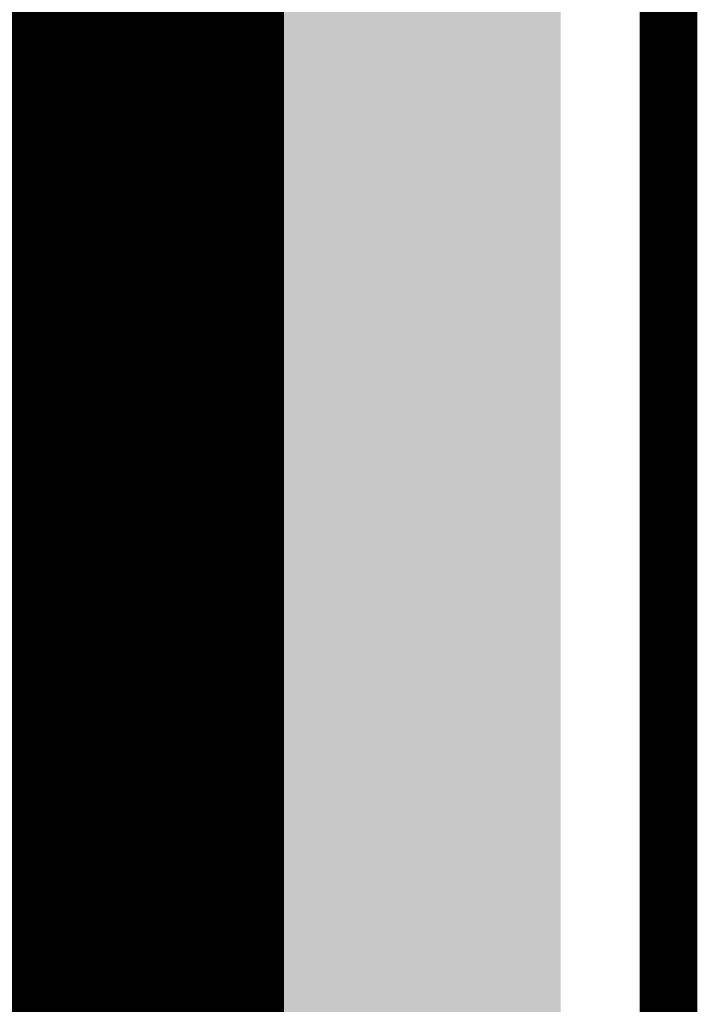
# Model space of a CAD drawing. Extents: x -0.05 to 0.95, y -0.15 to 2.1.
# Tile 158 of 188: x 0.88 to 0.95, y 1.06 to 1.16. Entities that reach past the tile are written whole.
import ezdxf

# ---------------------------------------------------------------- set-up
doc = ezdxf.new("R2010")
doc.units = 0
for name, color, linetype in [('LTE_IOT_23_CLICK_V101A_G1', 7, 'CONTINUOUS'), ('LTE_IOT_23_CLICK_V101A_G2', 6, 'CONTINUOUS'), ('LTE_IOT_23_CLICK_V101A_GBL', 1, 'CONTINUOUS'), ('LTE_IOT_23_CLICK_V101A_GBO', 4, 'CONTINUOUS'), ('LTE_IOT_23_CLICK_V101A_GKO', 9, 'CONTINUOUS'), ('LTE_IOT_23_CLICK_V101A_GTL', 12, 'CONTINUOUS')]:
    doc.layers.add(name, color=color, linetype=linetype)

msp = doc.modelspace()

# ---------------------------------------------------------------- linework, layer by layer
at = {"layer": 'LTE_IOT_23_CLICK_V101A_G1'}
for points in [[(-0.0388, 1.1223), (-0.0388, 1.1807), (0.9388, 1.1223), (0.9388, 1.1807)], [(0.4096, 1.121), (0.403, 1.1223), (0.9388, 1.121), (0.9388, 1.1223)], [(0.4153, 1.1173), (0.4096, 1.121), (0.9388, 1.1173), (0.9388, 1.121)], [(0.419, 1.1116), (0.4153, 1.1173), (0.9388, 1.1116), (0.9388, 1.1173)], [(0.4203, 1.105), (0.419, 1.1116), (0.9388, 1.105), (0.9388, 1.1116)], [(0.419, 1.0984), (0.4203, 1.105), (0.9388, 1.0984), (0.9388, 1.105)], [(0.4153, 1.0927), (0.419, 1.0984), (0.9388, 1.0927), (0.9388, 1.0984)], [(0.4096, 1.089), (0.4153, 1.0927), (0.9388, 1.089), (0.9388, 1.0927)], [(0.403, 1.0877), (0.4096, 1.089), (0.9388, 1.0877), (0.9388, 1.089)], [(-0.0388, 1.0632), (-0.0388, 1.0877), (0.9388, 1.0632), (0.9388, 1.0877)], [(0.4557, 1.0619), (0.4491, 1.0632), (0.9388, 1.0619), (0.9388, 1.0632)], [(0.4614, 1.0582), (0.4557, 1.0619), (0.9388, 1.0582), (0.9388, 1.0619)]]:
    msp.add_solid(points, dxfattribs=at)
at = {"layer": 'LTE_IOT_23_CLICK_V101A_G2'}
msp.add_solid([(0.7192, 0.9643), (0.7192, 1.1807), (0.9388, 0.9643), (0.9388, 1.1807)], dxfattribs=at)
at = {"layer": 'LTE_IOT_23_CLICK_V101A_GBL'}
for points in [[(0.8273, 1.1604), (0.8286, 1.1667), (0.9388, 1.1604), (0.9388, 1.1667)], [(0.8237, 1.155), (0.8273, 1.1604), (0.9388, 1.155), (0.9388, 1.1604)], [(0.8245, 1.152), (0.8237, 1.155), (0.9388, 1.152), (0.9388, 1.155)], [(0.8258, 1.15), (0.8245, 1.152), (0.9388, 1.15), (0.9388, 1.152)], [(0.84, 1.149), (0.8353, 1.15), (0.9388, 1.149), (0.9388, 1.15)], [(0.8439, 1.1464), (0.84, 1.149), (0.9388, 1.1464), (0.9388, 1.149)], [(0.8607, 1.1297), (0.8439, 1.1464), (0.9388, 1.1297), (0.9388, 1.1464)], [(0.8633, 1.1257), (0.8607, 1.1297), (0.9388, 1.1257), (0.9388, 1.1297)], [(0.8642, 1.121), (0.8633, 1.1257), (0.9388, 1.121), (0.9388, 1.1257)], [(0.8642, 1.115), (0.8642, 1.121), (0.9388, 1.115), (0.9388, 1.121)], [(0.8688, 1.1119), (0.8642, 1.115), (0.9388, 1.1119), (0.9388, 1.115)], [(0.872, 1.1072), (0.8688, 1.1119), (0.9388, 1.1072), (0.9388, 1.1119)], [(0.8731, 1.1015), (0.872, 1.1072), (0.9388, 1.1015), (0.9388, 1.1072)], [(0.8731, 1.073), (0.8731, 1.1015), (0.9388, 1.073), (0.9388, 1.1015)], [(0.872, 1.0674), (0.8731, 1.073), (0.9388, 1.0674), (0.9388, 1.073)], [(0.8688, 1.0626), (0.872, 1.0674), (0.9388, 1.0626), (0.9388, 1.0674)], [(0.864, 1.0594), (0.8688, 1.0626), (0.9388, 1.0594), (0.9388, 1.0626)], [(0.8584, 1.0583), (0.864, 1.0594), (0.9388, 1.0583), (0.9388, 1.0594)], [(0.7815, 1.0522), (0.7815, 1.0583), (0.9388, 1.0522), (0.9388, 1.0583)]]:
    msp.add_solid(points, dxfattribs=at)
at = {"layer": 'LTE_IOT_23_CLICK_V101A_GBO'}
for points in [[(0.8973, 1.1557), (0.8985, 1.156), (0.921, 1.1557), (0.921, 1.156)], [(0.8985, 1.156), (0.8999, 1.1561), (0.921, 1.156), (0.921, 1.1561)], [(0.8999, 1.1561), (0.9011, 1.1563), (0.921, 1.1561), (0.921, 1.1563)], [(0.9011, 1.1563), (0.90219, 1.1564), (0.921, 1.1563), (0.921, 1.1564)], [(0.90219, 1.1564), (0.9022, 1.1564), (0.921, 1.1564), (0.9022, 1.1564)], [(0.8946, 1.1545), (0.8952, 1.1549), (0.921, 1.1545), (0.921, 1.1549)], [(0.8952, 1.1549), (0.8957, 1.1551), (0.921, 1.1549), (0.921, 1.1551)], [(0.8957, 1.1551), (0.8961, 1.1553), (0.921, 1.1551), (0.921, 1.1553)], [(0.8961, 1.1553), (0.8961, 1.1554), (0.921, 1.1553), (0.921, 1.1554)], [(0.8962, 1.1554), (0.8967, 1.1555), (0.921, 1.1554), (0.921, 1.1555)], [(0.8967, 1.1555), (0.8973, 1.1557), (0.921, 1.1555), (0.921, 1.1557)], [(0.8932, 1.1534), (0.894, 1.154), (0.921, 1.1534), (0.921, 1.154)], [(0.894, 1.154), (0.8946, 1.1545), (0.921, 1.154), (0.921, 1.1545)], [(0.8926, 1.1526), (0.8932, 1.1534), (0.921, 1.1526), (0.921, 1.1534)], [(0.8919, 1.1517), (0.89206, 1.1519), (0.90027, 1.1517), (0.901, 1.1519)], [(0.89206, 1.1519), (0.89221, 1.1521), (0.901, 1.1519), (0.9023, 1.1521)], [(0.89221, 1.1521), (0.8926, 1.1526), (0.921, 1.1521), (0.921, 1.1526)], [(0.9159, 1.1394), (0.9159, 1.1521), (0.921, 1.1394), (0.921, 1.1521)], [(0.89136, 1.1506), (0.8914, 1.1507), (0.8979, 1.1506), (0.89807, 1.1507)], [(0.8914, 1.1507), (0.89148, 1.1509), (0.89807, 1.1507), (0.8984, 1.1509)], [(0.89148, 1.1509), (0.8916, 1.1512), (0.8984, 1.1509), (0.8991, 1.1512)], [(0.8916, 1.1512), (0.8919, 1.1516), (0.8991, 1.1512), (0.8999, 1.1516)], [(0.8919, 1.1516), (0.8919, 1.1517), (0.8999, 1.1516), (0.90027, 1.1517)], [(0.89097, 1.1496), (0.8911, 1.15), (0.8969, 1.1496), (0.8972, 1.15)], [(0.8911, 1.15), (0.89127, 1.1504), (0.8972, 1.15), (0.8975, 1.1504)], [(0.89127, 1.1504), (0.89136, 1.1506), (0.8976, 1.1504), (0.8979, 1.1506)], [(0.89127, 1.1504), (0.89127, 1.1504), (0.8975, 1.1504), (0.8976, 1.1504)], [(0.8905, 1.1481), (0.89074, 1.1489), (0.896, 1.1481), (0.8964, 1.1489)], [(0.89074, 1.1489), (0.8908, 1.1491), (0.8964, 1.1489), (0.89654, 1.1491)], [(0.8908, 1.1491), (0.89097, 1.1496), (0.89654, 1.1491), (0.8969, 1.1496)], [(0.89044, 1.1475), (0.8905, 1.1481), (0.8957, 1.1475), (0.896, 1.1481)], [(0.89033, 1.1463), (0.89038, 1.1468), (0.8956, 1.1463), (0.8956, 1.1468)], [(0.89038, 1.1468), (0.8904, 1.1471), (0.8956, 1.1468), (0.89564, 1.1471)], [(0.8904, 1.1471), (0.89044, 1.1475), (0.89564, 1.1471), (0.8957, 1.1475)], [(0.8903, 1.1459), (0.89031, 1.146), (0.8955, 1.1459), (0.8955, 1.146)], [(0.8903, 1.1455), (0.8903, 1.1459), (0.89556, 1.1455), (0.8955, 1.1459)], [(0.89031, 1.146), (0.89033, 1.1463), (0.8955, 1.146), (0.8956, 1.1463)], [(0.8904, 1.1453), (0.8903, 1.1455), (0.89559, 1.1453), (0.89556, 1.1455)], [(0.8904, 1.1445), (0.8904, 1.1453), (0.8957, 1.1445), (0.89559, 1.1453)], [(0.8905, 1.144), (0.8904, 1.1445), (0.8959, 1.144), (0.8957, 1.1445)], [(0.8906, 1.1435), (0.8905, 1.144), (0.896, 1.1435), (0.8959, 1.144)], [(0.89078, 1.143), (0.8906, 1.1435), (0.8962, 1.143), (0.896, 1.1435)], [(0.89089, 1.1427), (0.89078, 1.143), (0.8964, 1.1427), (0.8962, 1.143)], [(0.89096, 1.1425), (0.89089, 1.1427), (0.8965, 1.1425), (0.8964, 1.1427)], [(0.891, 1.1424), (0.89096, 1.1425), (0.8966, 1.1424), (0.8965, 1.1425)], [(0.89118, 1.1419), (0.891, 1.1424), (0.897, 1.1419), (0.8966, 1.1424)], [(0.89136, 1.1414), (0.89118, 1.1419), (0.8975, 1.1414), (0.897, 1.1419)], [(0.8914, 1.1413), (0.89136, 1.1414), (0.89763, 1.1413), (0.8975, 1.1414)], [(0.89181, 1.1406), (0.8914, 1.1413), (0.8985, 1.1406), (0.89763, 1.1413)], [(0.89192, 1.1404), (0.89181, 1.1406), (0.8989, 1.1404), (0.8985, 1.1406)], [(0.89198, 1.1403), (0.89192, 1.1404), (0.8992, 1.1403), (0.8989, 1.1404)], [(0.8921, 1.1401), (0.89198, 1.1403), (0.8995, 1.1401), (0.8992, 1.1403)], [(0.89237, 1.1397), (0.8921, 1.1401), (0.9012, 1.1397), (0.8996, 1.1401)], [(0.8921, 1.1401), (0.8921, 1.1401), (0.8996, 1.1401), (0.8995, 1.1401)], [(0.8925, 1.1395), (0.89237, 1.1397), (0.903, 1.1395), (0.9012, 1.1397)], [(0.8926, 1.1394), (0.8925, 1.1395), (0.9045, 1.1394), (0.9038, 1.1395)], [(0.893, 1.139), (0.8926, 1.1394), (0.921, 1.139), (0.921, 1.1394)], [(0.893, 1.1389), (0.893, 1.139), (0.921, 1.1389), (0.921, 1.139)], [(0.8932, 1.1387), (0.8931, 1.1389), (0.921, 1.1387), (0.921, 1.1389)], [(0.8941, 1.1381), (0.8932, 1.1387), (0.921, 1.1381), (0.921, 1.1387)], [(0.8945, 1.1378), (0.8941, 1.1381), (0.921, 1.1378), (0.921, 1.1381)], [(0.8955, 1.1372), (0.8945, 1.1378), (0.921, 1.1372), (0.921, 1.1378)], [(0.8961, 1.1369), (0.8955, 1.1372), (0.921, 1.1369), (0.921, 1.1372)], [(0.8975, 1.1363), (0.8961, 1.1369), (0.921, 1.1363), (0.921, 1.1369)], [(0.8984, 1.1361), (0.8975, 1.1363), (0.921, 1.1361), (0.921, 1.1363)], [(0.8992, 1.1358), (0.8984, 1.1361), (0.921, 1.1358), (0.921, 1.1361)], [(0.9001, 1.1356), (0.8992, 1.1358), (0.921, 1.1356), (0.921, 1.1358)], [(0.9011, 1.1355), (0.9001, 1.1356), (0.921, 1.1355), (0.921, 1.1356)], [(0.9008, 1.1353), (0.901, 1.1354), (0.921, 1.1353), (0.921, 1.1354)], [(0.901, 1.1354), (0.9011, 1.1355), (0.921, 1.1354), (0.921, 1.1355)], [(0.899, 1.1343), (0.89917, 1.1344), (0.9058, 1.1343), (0.906, 1.1344)], [(0.89917, 1.1344), (0.89983, 1.1348), (0.906, 1.1344), (0.9072, 1.1348)], [(0.89983, 1.1348), (0.9, 1.1349), (0.9073, 1.1348), (0.9074, 1.1349)], [(0.89983, 1.1348), (0.89983, 1.1348), (0.9072, 1.1348), (0.9073, 1.1348)], [(0.9, 1.1349), (0.90025, 1.135), (0.9079, 1.1349), (0.9083, 1.135)], [(0.9, 1.1349), (0.9, 1.1349), (0.9074, 1.1349), (0.9079, 1.1349)], [(0.90025, 1.135), (0.9005, 1.1351), (0.921, 1.135), (0.921, 1.1351)], [(0.9005, 1.1351), (0.9008, 1.1353), (0.921, 1.1351), (0.921, 1.1353)], [(0.9159, 1.118), (0.9159, 1.135), (0.921, 1.118), (0.921, 1.135)], [(0.8977, 1.1332), (0.898, 1.1334), (0.90412, 1.1332), (0.90438, 1.1334)], [(0.898, 1.1334), (0.8981, 1.1335), (0.90438, 1.1334), (0.9045, 1.1335)], [(0.8981, 1.1335), (0.8984, 1.1338), (0.9045, 1.1335), (0.9049, 1.1338)], [(0.8984, 1.1338), (0.8985, 1.1339), (0.9049, 1.1338), (0.905, 1.1339)], [(0.8985, 1.1339), (0.89863, 1.134), (0.9051, 1.1339), (0.9053, 1.134)], [(0.8985, 1.1339), (0.8985, 1.1339), (0.905, 1.1339), (0.9051, 1.1339)], [(0.89863, 1.134), (0.89887, 1.1342), (0.9053, 1.134), (0.9056, 1.1342)], [(0.89887, 1.1342), (0.899, 1.1343), (0.9056, 1.1342), (0.9058, 1.1343)], [(0.8967, 1.1322), (0.8976, 1.1331), (0.9031, 1.1322), (0.904, 1.1331)], [(0.8976, 1.1331), (0.8977, 1.1332), (0.904, 1.1331), (0.90412, 1.1332)], [(0.8954, 1.1305), (0.89602, 1.1313), (0.9017, 1.1305), (0.9023, 1.1313)], [(0.89602, 1.1313), (0.8961, 1.1314), (0.9024, 1.1313), (0.90245, 1.1314)], [(0.89602, 1.1313), (0.89602, 1.1313), (0.9023, 1.1313), (0.9024, 1.1313)], [(0.8961, 1.1314), (0.89617, 1.1315), (0.90245, 1.1314), (0.9025, 1.1315)], [(0.89617, 1.1315), (0.89648, 1.1319), (0.9025, 1.1315), (0.9028, 1.1319)], [(0.89648, 1.1319), (0.8967, 1.1322), (0.9028, 1.1319), (0.9031, 1.1322)], [(0.89476, 1.1297), (0.8954, 1.1305), (0.9011, 1.1297), (0.9017, 1.1305)], [(0.8939, 1.1284), (0.8946, 1.1295), (0.90023, 1.1284), (0.90097, 1.1295)], [(0.8946, 1.1295), (0.89476, 1.1297), (0.90097, 1.1295), (0.9011, 1.1297)], [(0.89358, 1.1279), (0.8939, 1.1284), (0.8999, 1.1279), (0.90023, 1.1284)], [(0.89269, 1.1265), (0.89314, 1.1272), (0.899, 1.1265), (0.8994, 1.1272)], [(0.89314, 1.1272), (0.89358, 1.1279), (0.8994, 1.1272), (0.8999, 1.1279)], [(0.89238, 1.126), (0.8925, 1.1262), (0.8986, 1.126), (0.8987, 1.1262)], [(0.8925, 1.1262), (0.89257, 1.1263), (0.8987, 1.1262), (0.8989, 1.1263)], [(0.89257, 1.1263), (0.89269, 1.1265), (0.8989, 1.1263), (0.899, 1.1265)], [(0.8873, 1.118), (0.89238, 1.126), (0.8936, 1.118), (0.8986, 1.126)]]:
    msp.add_solid(points, dxfattribs=at)
at = {"layer": 'LTE_IOT_23_CLICK_V101A_GKO', "const_width": 0.006}
msp.add_lwpolyline([(0.95, -0.05), (0.95, 2.01)], dxfattribs=at)
at = {"layer": 'LTE_IOT_23_CLICK_V101A_GTL'}
for points, const_width in [([(0.826, 0.814), (0.895, 0.883), (0.895, 1.114), (0.895, 1.545)], 0.03), ([(0.7499, 1.116), (0.893, 1.116), (0.895, 1.114)], 0.02)]:
    msp.add_lwpolyline(points, dxfattribs=dict(at, const_width=const_width))
msp.add_solid([(0.9185, 0.883), (0.9185, 1.545), (0.9388, 0.883), (0.9388, 1.545)], dxfattribs=at)

doc.saveas('drawing.dxf')
